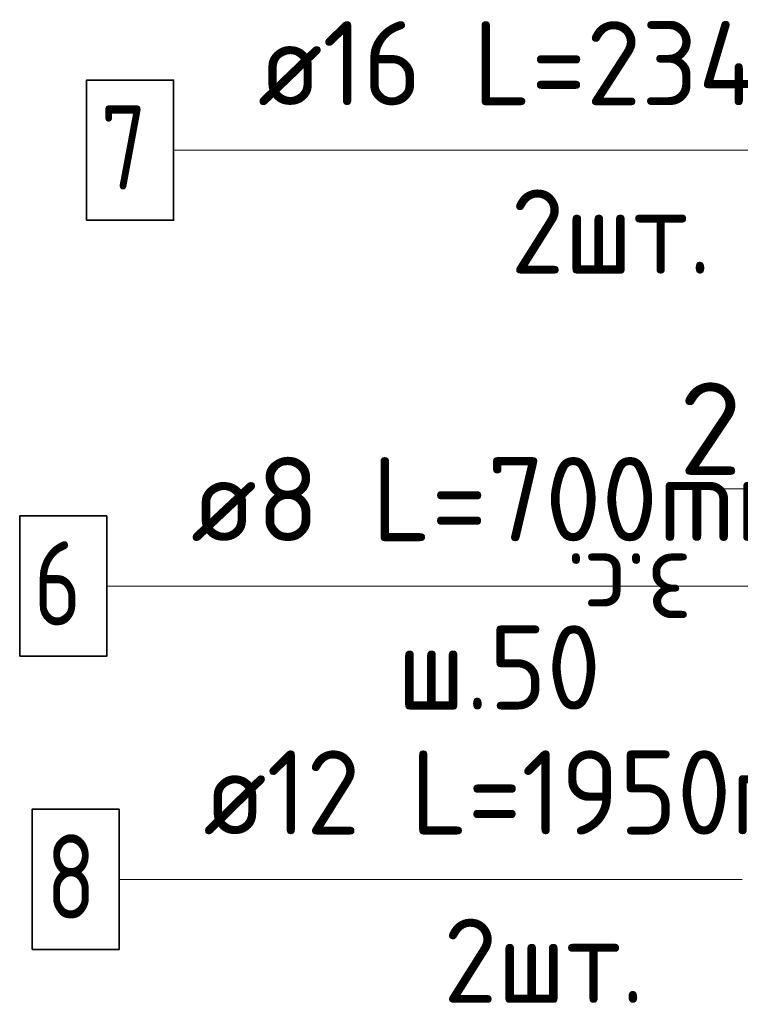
# Model space of a CAD drawing. Header units: metres. Extents: x -38 to 97, y -15 to 21.
# Tile 111 of 118: x 87.627 to 87.884, y -6.679 to -6.328. Entities that reach past the tile are written whole.
import ezdxf

# ---------------------------------------------------------------- set-up
doc = ezdxf.new("R2010")
doc.units = ezdxf.units.M
doc.header["$PDMODE"] = 65
for name, color, linetype, lineweight in [('XR$5$Арм.стержн. Хомут', 240, 'Continuous', 35), ('XR$5$Арм.стержн.горизонт. 1', 180, 'Continuous', 35), ('XR$5$Арм.стержн.горизонт. 2', 202, 'Continuous', 35), ('XR$5$Размерная линия_ общее', 7, 'Continuous', 13)]:
    doc.layers.add(name, color=color, linetype=linetype, lineweight=lineweight)
doc.styles.add('ISOCPEUR', font='txt')
doc.dimstyles.new('DIMSTYLE_11', dxfattribs={"dimtxt": 0.033, "dimasz": 0.0375, "dimexe": 0, "dimexo": 0, "dimgap": 0.0165, "dimtad": 2, "dimdec": 0, "dimlfac": 1000, "dimrnd": 1, "dimzin": 12, "dimdsep": 46, "dimtxsty": 'ISOCPEUR', "dimblk1": 'ALL_ML_STRICH', "dimblk2": 'ALL_ML_STRICH', "dimsah": 1, "dimcen": 0, "dimclrd": 7, "dimclre": 256, "dimclrt": 7, "dimadec": 0, "dimazin": 0, "dimtfac": 1, "dimtdec": 0, "dimtix": 1, "dimtmove": 2, "dimatfit": 3, "dimfxl": 0, "dimtvp": 1.2, "dimtzin": 0, "dimlwd": 0, "dimlwe": -3, "dimarcsym": 0})

# ---------------------------------------------------------------- blocks, each defined once
blk = doc.blocks.new('ALL_ML_STRICH')
at = {"color": 0, "linetype": 'ByBlock', "lineweight": -2}
for p, q in [((0, -0.5), (0, 0.5)), ((-0.3, -0.3), (0.3, 0.3)), ((-1, 0), (0.5, 0))]:
    blk.add_line(p, q, dxfattribs=at)
blk = doc.blocks.new('*D623')
at = {"layer": 'DEFPOINTS', "color": 7, "linetype": 'Continuous', "lineweight": 13, "transparency": 33554687}
for p in [(87.93808, -6.49542), (87.93808, -6.51303), (87.91808, -6.53541)]:
    blk.add_point(p, dxfattribs=at)
at = {"layer": 'XR$5$Размерная линия_ общее', "color": 253, "linetype": 'Continuous', "lineweight": -2, "true_color": 0xa0a0a0, "transparency": 33554687}
for p, q in [((87.91808, -6.51541), (87.91808, -6.49542)), ((87.93808, -6.49542), (87.93808, -6.49542))]:
    blk.add_line(p, q, dxfattribs=at)
at = {"layer": 'XR$5$Размерная линия_ общее', "color": 7, "linetype": 'Continuous', "lineweight": -2, "transparency": 33554687}
blk.add_line((87.93808, -6.49542), (87.91808, -6.49542), dxfattribs=at)
at = {"layer": 'XR$5$Размерная линия_ общее', "color": 7, "linetype": 'Continuous', "lineweight": 13, "transparency": 33554687, "xscale": 0.0375, "yscale": 0.0375, "zscale": 0.0375}
for p, rotation in [((87.91808, -6.49542), 180), ((87.93808, -6.49542), 360)]:
    blk.add_blockref('ALL_ML_STRICH', p, dxfattribs=dict(at, rotation=rotation))
at = {"layer": 'XR$5$Размерная линия_ общее', "color": 7, "linetype": 'Continuous', "lineweight": 13, "transparency": 33554687, "insert": (87.88453, -6.47392), "char_height": 0.033, "width": 0.066, "attachment_point": 5, "style": 'ISOCPEUR'}
blk.add_mtext('\\A1;{20}', dxfattribs=at)
at = {"layer": 'XR$5$Размерная линия_ общее', "color": 7, "linetype": 'Continuous', "lineweight": 13, "transparency": 33554687, "insert": (87.86679, -6.54531), "char_height": 0.027, "width": 0.00135, "attachment_point": 1, "rotation": 180, "line_spacing_factor": 0.60241, "style": 'ISOCPEUR'}
blk.add_mtext('з.с.', dxfattribs=at)

msp = doc.modelspace()

# ---------------------------------------------------------------- linework, layer by layer
at = {"color": 7, "linetype": 'Continuous', "lineweight": 13, "transparency": 33554687}
msp.add_line((87.91808, -6.49542), (87.86808, -6.49542), dxfattribs=at)
at = {"layer": 'XR$5$Арм.стержн. Хомут', "color": 7, "linetype": 'Continuous', "lineweight": 13, "transparency": 33554687}
for p, q in [((87.65814, -6.53004), (87.86014, -6.53004)), ((87.86014, -6.53004), (87.94208, -6.53004))]:
    msp.add_line(p, q, dxfattribs=at)
at = {"layer": 'XR$5$Арм.стержн. Хомут', "color": 7, "linetype": 'Continuous', "lineweight": 35, "transparency": 33554687}
msp.add_lwpolyline([(87.62714, -6.55504), (87.65814, -6.55504), (87.65814, -6.50504), (87.62714, -6.50504), (87.62714, -6.55504)], dxfattribs=at)
at = {"layer": 'XR$5$Арм.стержн.горизонт. 1', "color": 7, "linetype": 'Continuous', "lineweight": 13, "transparency": 33554687}
msp.add_line((87.68199, -6.37463), (87.90999, -6.37463), dxfattribs=at)
at = {"layer": 'XR$5$Арм.стержн.горизонт. 1', "color": 7, "linetype": 'Continuous', "lineweight": 35, "transparency": 33554687}
msp.add_lwpolyline([(87.65099, -6.39963), (87.68199, -6.39963), (87.68199, -6.34963), (87.65099, -6.34963), (87.65099, -6.39963)], dxfattribs=at)
at = {"layer": 'XR$5$Арм.стержн.горизонт. 2', "color": 7, "linetype": 'Continuous', "lineweight": 13, "transparency": 33554687}
msp.add_line((87.66258, -6.63462), (87.88458, -6.63462), dxfattribs=at)
at = {"layer": 'XR$5$Арм.стержн.горизонт. 2', "color": 7, "linetype": 'Continuous', "lineweight": 35, "transparency": 33554687}
msp.add_lwpolyline([(87.63158, -6.65962), (87.66258, -6.65962), (87.66258, -6.60962), (87.63158, -6.60962), (87.63158, -6.65962)], dxfattribs=at)

# ---------------------------------------------------------------- texts
at = {"layer": 'XR$5$Арм.стержн. Хомут', "color": 7, "linetype": 'Continuous', "lineweight": 25, "transparency": 33554687, "char_height": 0.03, "attachment_point": 7, "style": 'ISOCPEUR'}
for s, insert, width in [('\\W0.98;ø8 L=700mm ', (87.68814, -6.51404), 0.2575265), ('\\W0.78;6', (87.63214, -6.54404), 0.0326407), ('\\W0.94;ш.50 ', (87.76164, -6.57404), 0.1100665)]:
    msp.add_mtext(s, dxfattribs=dict(at, insert=insert, width=width))
at = {"layer": 'XR$5$Арм.стержн.горизонт. 1', "color": 7, "linetype": 'Continuous', "lineweight": 25, "transparency": 33554687, "char_height": 0.03, "attachment_point": 7, "style": 'ISOCPEUR'}
for s, insert, width in [('\\W0.96;ø16 L=2340mm ', (87.71199, -6.35863), 0.296265), ('\\W0.78;7', (87.65599, -6.38863), 0.0326407), ('\\W0.94;2шт. ', (87.80199, -6.41863), 0.1161286)]:
    msp.add_mtext(s, dxfattribs=dict(at, insert=insert, width=width))
at = {"layer": 'XR$5$Арм.стержн.горизонт. 2', "color": 7, "linetype": 'Continuous', "lineweight": 25, "transparency": 33554687, "char_height": 0.03, "attachment_point": 7, "style": 'ISOCPEUR'}
for s, insert, width in [('\\W0.94;ø12 L=1950mm ', (87.69258, -6.61862), 0.286961), ('\\W0.78;8', (87.63658, -6.64862), 0.0326407), ('\\W0.94;2шт. ', (87.77808, -6.67862), 0.1161286)]:
    msp.add_mtext(s, dxfattribs=dict(at, insert=insert, width=width))

# ---------------------------------------------------------------- dimensions: what is measured, and where the dimension line sits
at = {"layer": 'XR$5$Размерная линия_ общее', "color": 7, "linetype": 'Continuous', "lineweight": 13, "transparency": 33554687}
dim = msp.add_linear_dim(base=(87.91808, -6.49542), p1=(87.93808, -6.49542), p2=(87.91808, -6.51541), angle=180, text='<>\\Xз.с.', dimstyle='DIMSTYLE_11', override={"dimpost": '<>', "dimclrd": 7, "dimclre": 253, "dimclrt": 7, "dimlwd": 0, "dimlwe": 65533}, dxfattribs=at)
dim.commit()
dim.dimension.update_dxf_attribs({"geometry": '*D623', "text_midpoint": (87.88453, -6.47392), "dimtype": 160})

doc.saveas('drawing.dxf')
